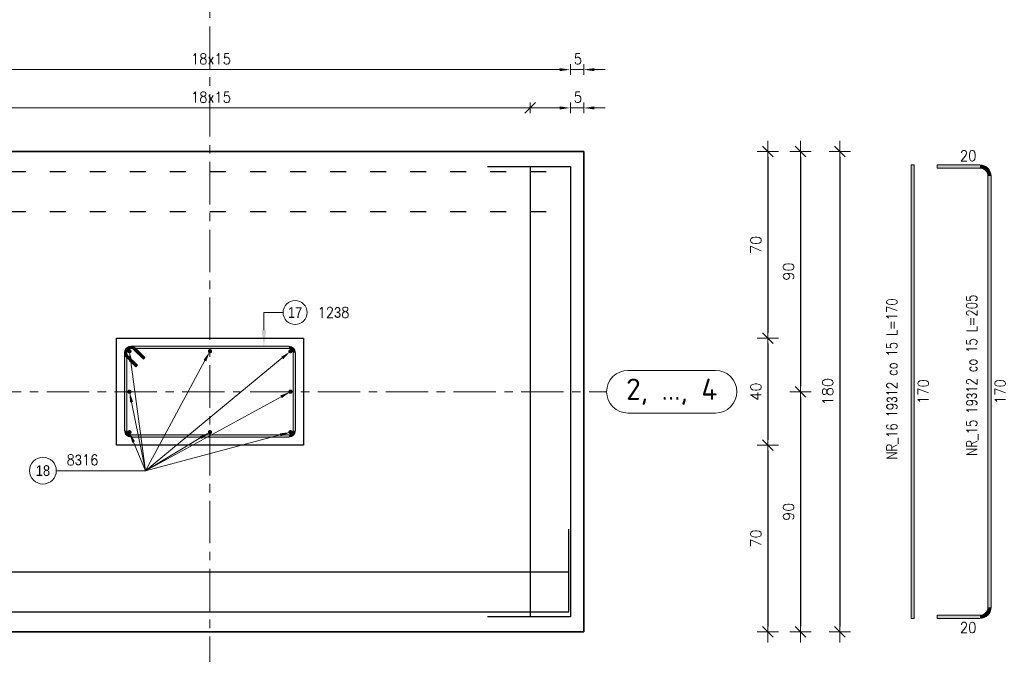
# Model space of a CAD drawing. Extents: x 270429 to 285164, y -113989 to -104075.
# Tile 2 of 14: x 273443 to 277131, y -111961 to -109583. Entities that reach past the tile are written whole.
import ezdxf

# ---------------------------------------------------------------- set-up
doc = ezdxf.new("R2010")
doc.units = 0
doc.header["$LTSCALE"] = 5
doc.header["$MEASUREMENT"] = 0
doc.linetypes.add('ACAD_ISO03W100', pattern=[30, 12, -18])
doc.linetypes.add('CENTER', pattern=[50.800000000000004, 31.75, -6.35, 6.35, -6.35])
for name, color, linetype, lineweight in [('AutoCAD_Structural_Detailing_deskowanie', 2, 'Continuous', 30), ('AutoCAD_Structural_Detailing_kształt pręta', 7, 'Continuous', 13), ('AutoCAD_Structural_Detailing_opis kształtu pręta', 7, 'Continuous', 13), ('AutoCAD_Structural_Detailing_opis rozkładu', 7, 'Continuous', 13), ('AutoCAD_Structural_Detailing_pręt wyrzucony', 7, 'Continuous', 13), ('AutoCAD_Structural_Detailing_pręty punktowe', 7, 'Continuous', 40), ('AutoCAD_Structural_Detailing_rozkład powierzchniowy - pręty - dół', 7, 'Continuous', 30), ('AutoCAD_Structural_Detailing_rozkład powierzchniowy - pręty - góra', 7, 'Continuous', 30), ('AutoCAD_Structural_Detailing_symbole graficzne', 7, 'Continuous', 13), ('PS HATCH', 252, 'Continuous', 9), ('PS_DIM', 4, 'Continuous', 13)]:
    doc.layers.add(name, color=color, linetype=linetype, lineweight=lineweight)
doc.layers.add('AutoCAD_Structural_Detailing_kontur płyty', color=163, linetype='Continuous', plot=False)
doc.styles.add('marta', font='simplex.shx', dxfattribs={"width": 0.8})
doc.styles.add('marta_B', font='isocpeur.ttf')
doc.styles.add('r-gil', font='GIL_____.TTF', dxfattribs={"width": 0.9})
doc.styles.add('r-simplex', font='simplex.shx', dxfattribs={"width": 0.9})
doc.styles.add('styl2M', font='simplex.shx')
doc.dimstyles.new('RBCT DIM 20_M', dxfattribs={"dimtxt": 40, "dimasz": 20, "dimexe": 20, "dimexo": 150, "dimgap": 25, "dimtad": 1, "dimdec": 1, "dimlfac": 0.1, "dimzin": 9, "dimdsep": 46, "dimtxsty": 'styl2M', "dimblk": 'dimznak', "dimcen": 40, "dimse1": 1, "dimse2": 1, "dimclrd": 8, "dimclre": 8, "dimclrt": 4, "dimadec": 0, "dimazin": 0, "dimtfac": 1, "dimtdec": 1, "dimtix": 1, "dimtmove": 2, "dimatfit": 3, "dimldrblk": 'dimznak', "dimfxl": 5, "dimfxlon": 1, "dimarcsym": 0})

# ---------------------------------------------------------------- blocks, each defined once
blk = doc.blocks.new('dimznak')
at = {"color": 0}
for points in [[(0, 2), (0, -2)], [(-2, 0), (2, 0)]]:
    blk.add_lwpolyline(points, dxfattribs=at)
at = {"color": 3}
blk.add_lwpolyline([(1, 1), (-1, -1)], dxfattribs=at)
blk = doc.blocks.new('*D44')
at = {"layer": 'Defpoints', "color": 0, "transparency": 16777216}
for p in [(273805.7151767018, -111177.185312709), (274505.7151767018, -111177.185312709), (274505.7151767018, -112155.8914623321)]:
    blk.add_point(p, dxfattribs=at)
at = {"layer": 'PS_DIM', "color": 8, "lineweight": -2, "transparency": 16777216}
blk.add_line((273825.7151767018, -112155.8914623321), (274485.7151767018, -112155.8914623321), dxfattribs=at)
at = {"layer": 'PS_DIM', "color": 8, "lineweight": -2, "transparency": 16777216, "xscale": 20, "yscale": 20, "zscale": 20, "rotation": 180}
blk.add_blockref('dimznak', (273805.7151767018, -112155.8914623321), dxfattribs=at)
at = {"layer": 'PS_DIM', "color": 8, "lineweight": -2, "transparency": 16777216, "xscale": 20, "yscale": 20, "zscale": 20}
blk.add_blockref('dimznak', (274505.7151767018, -112155.8914623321), dxfattribs=at)
at = {"layer": 'PS_DIM', "color": 4, "transparency": 16777216, "insert": (274155.7151767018, -112110.8914623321), "char_height": 40, "attachment_point": 5, "style": 'styl2M', "bg_fill": 3, "box_fill_scale": 1.25, "bg_fill_color": 256, "bg_fill_true_color": 13158600, "bg_fill_transparency": 0}
blk.add_mtext('70', dxfattribs=at)
blk = doc.blocks.new('*D48')
at = {"layer": 'Defpoints', "color": 0, "transparency": 16777216}
for p in [(276527.9509263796, -110077.185312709), (274505.7151767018, -110777.185312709), (276246.0139214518, -110777.185312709)]:
    blk.add_point(p, dxfattribs=at)
at = {"layer": 'PS_DIM', "color": 8, "lineweight": -2, "transparency": 16777216}
blk.add_line((276246.0139214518, -110097.185312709), (276246.0139214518, -110757.185312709), dxfattribs=at)
at = {"layer": 'PS_DIM', "color": 8, "lineweight": -2, "transparency": 16777216, "xscale": 20, "yscale": 20, "zscale": 20}
for p, rotation in [((276246.0139214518, -110077.185312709), 90), ((276246.0139214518, -110777.185312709), 270)]:
    blk.add_blockref('dimznak', p, dxfattribs=dict(at, rotation=rotation))
at = {"layer": 'PS_DIM', "color": 4, "transparency": 16777216, "insert": (276201.0139214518, -110427.1853127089), "char_height": 40, "attachment_point": 5, "rotation": 90, "style": 'styl2M', "bg_fill": 3, "box_fill_scale": 1.25, "bg_fill_color": 256, "bg_fill_true_color": 13158600, "bg_fill_transparency": 0}
blk.add_mtext('70', dxfattribs=at)
blk = doc.blocks.new('*D49')
at = {"layer": 'Defpoints', "color": 0, "transparency": 16777216}
for p in [(274505.7151767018, -110777.185312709), (274505.7151767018, -111177.185312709), (276246.0139214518, -111177.185312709)]:
    blk.add_point(p, dxfattribs=at)
at = {"layer": 'PS_DIM', "color": 8, "lineweight": -2, "transparency": 16777216}
blk.add_line((276246.0139214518, -110797.185312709), (276246.0139214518, -111157.185312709), dxfattribs=at)
at = {"layer": 'PS_DIM', "color": 8, "lineweight": -2, "transparency": 16777216, "xscale": 20, "yscale": 20, "zscale": 20}
for p, rotation in [((276246.0139214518, -110777.185312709), 90), ((276246.0139214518, -111177.185312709), 270)]:
    blk.add_blockref('dimznak', p, dxfattribs=dict(at, rotation=rotation))
at = {"layer": 'PS_DIM', "color": 4, "transparency": 16777216, "insert": (276201.0139214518, -110977.1853127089), "char_height": 40, "attachment_point": 5, "rotation": 90, "style": 'styl2M', "bg_fill": 3, "box_fill_scale": 1.25, "bg_fill_color": 256, "bg_fill_true_color": 13158600, "bg_fill_transparency": 0}
blk.add_mtext('40', dxfattribs=at)
blk = doc.blocks.new('*D50')
at = {"layer": 'Defpoints', "color": 0, "transparency": 16777216}
for p in [(274505.7151767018, -111177.185312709), (276246.0139214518, -111877.185312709), (276527.9509263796, -111877.185312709)]:
    blk.add_point(p, dxfattribs=at)
at = {"layer": 'PS_DIM', "color": 8, "lineweight": -2, "transparency": 16777216}
blk.add_line((276246.0139214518, -111197.185312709), (276246.0139214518, -111857.185312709), dxfattribs=at)
at = {"layer": 'PS_DIM', "color": 8, "lineweight": -2, "transparency": 16777216, "xscale": 20, "yscale": 20, "zscale": 20}
for p, rotation in [((276246.0139214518, -111177.185312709), 90), ((276246.0139214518, -111877.185312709), 270)]:
    blk.add_blockref('dimznak', p, dxfattribs=dict(at, rotation=rotation))
at = {"layer": 'PS_DIM', "color": 4, "transparency": 16777216, "insert": (276201.0139214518, -111527.1853127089), "char_height": 40, "attachment_point": 5, "rotation": 90, "style": 'styl2M', "bg_fill": 3, "box_fill_scale": 1.25, "bg_fill_color": 256, "bg_fill_true_color": 13158600, "bg_fill_transparency": 0}
blk.add_mtext('70', dxfattribs=at)
blk = doc.blocks.new('*D51')
at = {"layer": 'Defpoints', "color": 0, "transparency": 16777216}
for p in [(276527.9509263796, -110077.185312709), (275555.7151767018, -110977.185312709), (276368.1726671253, -110977.185312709)]:
    blk.add_point(p, dxfattribs=at)
at = {"layer": 'PS_DIM', "color": 8, "lineweight": -2, "transparency": 16777216}
blk.add_line((276368.1726671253, -110097.185312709), (276368.1726671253, -110957.185312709), dxfattribs=at)
at = {"layer": 'PS_DIM', "color": 8, "lineweight": -2, "transparency": 16777216, "xscale": 20, "yscale": 20, "zscale": 20}
for p, rotation in [((276368.1726671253, -110077.185312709), 90), ((276368.1726671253, -110977.185312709), 270)]:
    blk.add_blockref('dimznak', p, dxfattribs=dict(at, rotation=rotation))
at = {"layer": 'PS_DIM', "color": 4, "transparency": 16777216, "insert": (276323.1726671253, -110527.1853127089), "char_height": 40, "attachment_point": 5, "rotation": 90, "style": 'styl2M', "bg_fill": 3, "box_fill_scale": 1.25, "bg_fill_color": 256, "bg_fill_true_color": 13158600, "bg_fill_transparency": 0}
blk.add_mtext('90', dxfattribs=at)
blk = doc.blocks.new('*D52')
at = {"layer": 'Defpoints', "color": 0, "transparency": 16777216}
for p in [(275555.7151767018, -110977.185312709), (276368.1726671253, -111877.185312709), (276527.9509263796, -111877.185312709)]:
    blk.add_point(p, dxfattribs=at)
at = {"layer": 'PS_DIM', "color": 8, "lineweight": -2, "transparency": 16777216}
blk.add_line((276368.1726671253, -110997.185312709), (276368.1726671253, -111857.185312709), dxfattribs=at)
at = {"layer": 'PS_DIM', "color": 8, "lineweight": -2, "transparency": 16777216, "xscale": 20, "yscale": 20, "zscale": 20}
for p, rotation in [((276368.1726671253, -110977.185312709), 90), ((276368.1726671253, -111877.185312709), 270)]:
    blk.add_blockref('dimznak', p, dxfattribs=dict(at, rotation=rotation))
at = {"layer": 'PS_DIM', "color": 4, "transparency": 16777216, "insert": (276323.1726671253, -111427.1853127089), "char_height": 40, "attachment_point": 5, "rotation": 90, "style": 'styl2M', "bg_fill": 3, "box_fill_scale": 1.25, "bg_fill_color": 256, "bg_fill_true_color": 13158600, "bg_fill_transparency": 0}
blk.add_mtext('90', dxfattribs=at)
blk = doc.blocks.new('*D53')
at = {"layer": 'Defpoints', "color": 0, "transparency": 16777216}
for p in [(276527.9509263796, -110077.185312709), (276515.158180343, -111877.185312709), (276527.9509263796, -111877.185312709)]:
    blk.add_point(p, dxfattribs=at)
at = {"layer": 'PS_DIM', "color": 8, "lineweight": -2, "transparency": 16777216}
blk.add_line((276515.158180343, -110097.185312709), (276515.158180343, -111857.185312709), dxfattribs=at)
at = {"layer": 'PS_DIM', "color": 8, "lineweight": -2, "transparency": 16777216, "xscale": 20, "yscale": 20, "zscale": 20}
for p, rotation in [((276515.158180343, -110077.185312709), 90), ((276515.158180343, -111877.185312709), 270)]:
    blk.add_blockref('dimznak', p, dxfattribs=dict(at, rotation=rotation))
at = {"layer": 'PS_DIM', "color": 4, "transparency": 16777216, "insert": (276470.158180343, -110977.1853127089), "char_height": 40, "attachment_point": 5, "rotation": 90, "style": 'styl2M', "bg_fill": 3, "box_fill_scale": 1.25, "bg_fill_color": 256, "bg_fill_true_color": 13158600, "bg_fill_transparency": 0}
blk.add_mtext('180', dxfattribs=at)
blk = doc.blocks.new('*D57')
at = {"layer": 'Defpoints', "color": 0, "transparency": 16777216}
for p in [(273805.7151767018, -111177.185312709), (272755.7151767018, -111877.185312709), (273805.7151767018, -112155.8914623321)]:
    blk.add_point(p, dxfattribs=at)
at = {"layer": 'PS HATCH', "color": 8, "lineweight": -2, "transparency": 16777216}
blk.add_line((272775.7151767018, -112155.8914623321), (273785.7151767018, -112155.8914623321), dxfattribs=at)
at = {"layer": 'PS HATCH', "color": 8, "lineweight": -2, "transparency": 16777216, "xscale": 20, "yscale": 20, "zscale": 20, "rotation": 180}
blk.add_blockref('dimznak', (272755.7151767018, -112155.8914623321), dxfattribs=at)
at = {"layer": 'PS HATCH', "color": 8, "lineweight": -2, "transparency": 16777216, "xscale": 20, "yscale": 20, "zscale": 20}
blk.add_blockref('dimznak', (273805.7151767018, -112155.8914623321), dxfattribs=at)
at = {"layer": 'PS HATCH', "color": 4, "transparency": 16777216, "insert": (273280.7151767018, -112110.8914623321), "char_height": 40, "attachment_point": 5, "style": 'styl2M'}
blk.add_mtext('105', dxfattribs=at)
blk = doc.blocks.new('*D58')
at = {"layer": 'Defpoints', "color": 0, "transparency": 16777216}
for p in [(274505.7151767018, -111177.185312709), (275555.7151767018, -111877.185312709), (275555.7151767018, -112155.8914623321)]:
    blk.add_point(p, dxfattribs=at)
at = {"layer": 'PS HATCH', "color": 8, "lineweight": -2, "transparency": 16777216}
blk.add_line((274525.7151767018, -112155.8914623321), (275535.7151767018, -112155.8914623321), dxfattribs=at)
at = {"layer": 'PS HATCH', "color": 8, "lineweight": -2, "transparency": 16777216, "xscale": 20, "yscale": 20, "zscale": 20, "rotation": 180}
blk.add_blockref('dimznak', (274505.7151767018, -112155.8914623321), dxfattribs=at)
at = {"layer": 'PS HATCH', "color": 8, "lineweight": -2, "transparency": 16777216, "xscale": 20, "yscale": 20, "zscale": 20}
blk.add_blockref('dimznak', (275555.7151767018, -112155.8914623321), dxfattribs=at)
at = {"layer": 'PS HATCH', "color": 4, "transparency": 16777216, "insert": (275030.7151767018, -112110.8914623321), "char_height": 40, "attachment_point": 5, "style": 'styl2M'}
blk.add_mtext('105', dxfattribs=at)

msp = doc.modelspace()

# ---------------------------------------------------------------- hatches: boundary and pattern name
at = {"layer": 'AutoCAD_Structural_Detailing_kształt pręta'}
h = msp.add_hatch(color=161, dxfattribs=at)
edge = h.paths.add_edge_path(flags=0)
edge.add_line((273859.7151767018, -110807.185312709), (273859.7151767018, -110815.185312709))
edge.add_arc((273859.7151767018, -110831.185312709), 15.99999999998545, 90.00000000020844, 224.9999999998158)
edge.add_line((273848.4014682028, -110842.4990212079), (273842.7446139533, -110848.1558754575))
edge.add_arc((273859.7151767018, -110831.185312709), 24.00000000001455, 450, 584.9999999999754, ccw=False)
h = msp.add_hatch(color=161, dxfattribs=at)
edge = h.paths.add_edge_path(flags=0)
edge.add_line((273876.6857394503, -110814.2147499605), (273871.0288852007, -110819.87160421))
edge.add_arc((273859.7151767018, -110831.1853127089), 15.99999999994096, 44.9999999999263, 180.0000000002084)
edge.add_line((273843.7151767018, -110831.185312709), (273835.7151767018, -110831.185312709))
edge.add_arc((273859.7151767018, -110831.185312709), 24.00000000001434, 404.99999999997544, 540.0000000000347, ccw=False)
for points in [[(273843.7151767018, -111123.185312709), (273835.7151767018, -111123.185312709), (273835.7151767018, -110831.185312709), (273843.7151767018, -110831.185312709)], [(273883.7568072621, -110877.8543602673), (273878.0999530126, -110883.5112145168), (273842.7446139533, -110848.1558754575), (273848.4014682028, -110842.499021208)], [(273859.7151767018, -110815.185312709), (273859.7151767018, -110807.185312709), (274451.7151767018, -110807.185312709), (274451.7151767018, -110815.185312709)], [(273871.0288852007, -110819.87160421), (273876.6857394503, -110814.2147499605), (273912.0410785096, -110849.5700890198), (273906.3842242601, -110855.2269432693)], [(274467.7151767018, -110831.185312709), (274475.7151767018, -110831.185312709), (274475.7151767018, -111123.185312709), (274467.7151767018, -111123.185312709)], [(274451.7151767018, -111139.185312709), (274451.7151767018, -111147.185312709), (273859.7151767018, -111147.185312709), (273859.7151767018, -111139.185312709)]]:
    msp.add_hatch(color=161, dxfattribs=at).paths.add_polyline_path(points, flags=0)
h = msp.add_hatch(color=161, dxfattribs=at)
edge = h.paths.add_edge_path(flags=0)
edge.add_line((274475.7151767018, -110831.185312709), (274467.7151767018, -110831.185312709))
edge.add_arc((274451.7151767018, -110831.1853127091), 16, 2.605510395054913e-10, 89.99999999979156)
edge.add_line((274451.7151767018, -110815.1853127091), (274451.7151767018, -110807.1853127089))
edge.add_arc((274451.7151767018, -110831.1853127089), 24, 359.9999999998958, 450, ccw=False)
h = msp.add_hatch(color=161, dxfattribs=at)
edge = h.paths.add_edge_path(flags=0)
edge.add_line((273835.7151767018, -111123.185312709), (273843.7151767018, -111123.185312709))
edge.add_arc((273859.7151767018, -111123.1853127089), 16, -179.9999999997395, -90.00000000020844)
edge.add_line((273859.7151767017, -111139.1853127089), (273859.7151767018, -111147.185312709))
edge.add_arc((273859.7151767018, -111123.185312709), 24, 539.9999999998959, 630, ccw=False)
h = msp.add_hatch(color=161, dxfattribs=at)
edge = h.paths.add_edge_path(flags=0)
edge.add_line((274451.7151767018, -111147.185312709), (274451.7151767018, -111139.185312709))
edge.add_arc((274451.7151767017, -111123.1853127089), 16.00000000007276, -89.99999999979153, -3.126358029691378e-10)
edge.add_line((274467.7151767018, -111123.185312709), (274475.7151767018, -111123.185312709))
edge.add_arc((274451.7151767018, -111123.185312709), 23.99999999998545, 270, 360.0000000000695, ccw=False)
at = {"layer": 'AutoCAD_Structural_Detailing_opis kształtu pręta'}
msp.add_hatch(color=8, dxfattribs=at).paths.add_polyline_path([(274357.8398735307, -110807.185312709), (274366.3926661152, -110747.185312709), (274349.2870809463, -110747.185312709)], flags=0)
at = {"layer": 'AutoCAD_Structural_Detailing_opis rozkładu'}
for points in [[(275505.7151767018, -109770.4669770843), (275465.7151767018, -109764.7651153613), (275465.7151767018, -109776.1688388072)], [(275555.7151767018, -109770.4669770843), (275595.7151767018, -109776.1688388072), (275595.7151767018, -109764.7651153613)], [(275505.7151767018, -109913.9507221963), (275465.7151767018, -109908.2488604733), (275465.7151767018, -109919.6525839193)], [(275555.7151767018, -109913.9507221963), (275595.7151767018, -109919.6525839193), (275595.7151767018, -109908.2488604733)], [(273854.0583224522, -110825.5284584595), (273853.6850871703, -110865.9310811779), (273864.9890719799, -110864.4261440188)], [(274155.7151767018, -110825.5284584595), (274131.6729819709, -110858.0012793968), (274141.7039851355, -110863.4256580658)], [(274457.3720309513, -110825.5284584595), (274422.8669611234, -110846.5501468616), (274430.1150737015, -110855.3541103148)], [(273854.0583224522, -110977.185312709), (273856.3642015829, -111017.5238073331), (273867.5435596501, -111015.2728382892)], [(274457.3720309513, -110977.185312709), (274419.5138590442, -110991.3016170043), (274424.9660533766, -111001.317528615)], [(274155.7151767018, -111128.8421669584), (274118.4381507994, -111144.4285253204), (274124.2779541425, -111154.2235038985)], [(274457.3720309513, -111128.8421669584), (274417.2479549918, -111133.5929306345), (274420.173522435, -111144.6149977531)]]:
    msp.add_hatch(color=8, dxfattribs=at).paths.add_polyline_path(points, flags=0)
at = {"layer": 'AutoCAD_Structural_Detailing_pręt wyrzucony'}
for points in [[(276782.005783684, -110127.185312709), (276794.005783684, -110127.185312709), (276794.005783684, -111827.185312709), (276782.005783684, -111827.185312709)], [(276879.9471711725, -110139.185312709), (276879.9471711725, -110127.185312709), (277039.9471711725, -110127.185312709), (277039.9471711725, -110139.185312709)], [(277069.9471711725, -110169.185312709), (277081.9471711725, -110169.185312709), (277081.9471711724, -111785.185312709), (277069.9471711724, -111785.185312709)], [(277039.9471711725, -111815.1853127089), (277039.9471711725, -111827.1853127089), (276879.9471711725, -111827.1853127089), (276879.9471711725, -111815.1853127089)]]:
    msp.add_hatch(color=6, dxfattribs=at).paths.add_polyline_path(points, flags=0)
h = msp.add_hatch(color=6, dxfattribs=at)
edge = h.paths.add_edge_path(flags=0)
edge.add_line((277081.9471711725, -110169.185312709), (277069.9471711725, -110169.185312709))
edge.add_arc((277039.9471711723, -110169.185312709), 30.00000000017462, 1.111684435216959e-10, 89.9999999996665)
edge.add_line((277039.9471711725, -110139.1853127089), (277039.9471711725, -110127.185312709))
edge.add_arc((277039.9471711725, -110169.185312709), 42, 360, 450, ccw=False)
h = msp.add_hatch(color=6, dxfattribs=at)
edge = h.paths.add_edge_path(flags=0)
edge.add_line((277039.9471711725, -111827.1853127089), (277039.9471711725, -111815.1853127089))
edge.add_arc((277039.9471711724, -111785.1853127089), 30.00000000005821, -89.99999999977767, -2.223334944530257e-10)
edge.add_line((277069.9471711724, -111785.185312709), (277081.9471711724, -111785.185312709))
edge.add_arc((277039.9471711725, -111785.185312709), 41.99999999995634, 270, 359.99999999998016, ccw=False)
at = {"layer": 'AutoCAD_Structural_Detailing_pręty punktowe'}
h = msp.add_hatch(color=1, dxfattribs=at)
edge = h.paths.add_edge_path(flags=0)
edge.add_arc((273854.0583224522, -110825.5284584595), 8, 0, 360)
h = msp.add_hatch(color=1, dxfattribs=at)
edge = h.paths.add_edge_path(flags=0)
edge.add_arc((274155.7151767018, -110825.5284584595), 8, 0, 360)
h = msp.add_hatch(color=1, dxfattribs=at)
edge = h.paths.add_edge_path(flags=0)
edge.add_arc((274457.3720309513, -110825.5284584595), 8, 0, 360)
h = msp.add_hatch(color=1, dxfattribs=at)
edge = h.paths.add_edge_path(flags=0)
edge.add_arc((273854.0583224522, -110977.185312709), 8, 0, 360)
h = msp.add_hatch(color=1, dxfattribs=at)
edge = h.paths.add_edge_path(flags=0)
edge.add_arc((274457.3720309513, -110977.185312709), 8, 0, 360)
h = msp.add_hatch(color=1, dxfattribs=at)
edge = h.paths.add_edge_path(flags=0)
edge.add_arc((273854.0583224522, -111128.8421669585), 8, 0, 360)
h = msp.add_hatch(color=1, dxfattribs=at)
edge = h.paths.add_edge_path(flags=0)
edge.add_arc((274155.7151767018, -111128.8421669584), 8, 0, 360)
h = msp.add_hatch(color=1, dxfattribs=at)
edge = h.paths.add_edge_path(flags=0)
edge.add_arc((274457.3720309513, -111128.8421669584), 8, 0, 360)

# ---------------------------------------------------------------- linework, layer by layer
at = {"layer": 'AutoCAD_Structural_Detailing_deskowanie'}
for points in [[(275555.7151767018, -111877.185312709), (275555.7151767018, -110077.185312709), (272755.7151767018, -110077.185312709), (272755.7151767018, -111877.185312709)], [(274505.7151767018, -110777.185312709), (274505.7151767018, -111177.185312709), (273805.7151767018, -111177.185312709), (273805.7151767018, -110777.185312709)]]:
    msp.add_lwpolyline(points, close=True, dxfattribs=at)
at = {"layer": 'AutoCAD_Structural_Detailing_kształt pręta', "color": 161}
for p, q in [((273835.7151767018, -111123.185312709), (273835.7151767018, -110831.185312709)), ((273843.7151767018, -111123.185312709), (273843.7151767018, -110831.185312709)), ((273883.7568072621, -110877.8543602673), (273848.4014682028, -110842.499021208)), ((273859.7151767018, -110807.185312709), (274451.7151767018, -110807.185312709)), ((273859.7151767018, -110815.185312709), (274451.7151767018, -110815.185312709)), ((273871.0288852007, -110819.87160421), (273906.3842242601, -110855.2269432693)), ((273876.6857394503, -110814.2147499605), (273912.0410785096, -110849.5700890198)), ((274467.7151767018, -110831.185312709), (274467.7151767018, -111123.185312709)), ((274475.7151767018, -110831.185312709), (274475.7151767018, -111123.185312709)), ((273878.0999530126, -110883.5112145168), (273842.7446139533, -110848.1558754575)), ((273878.0999530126, -110883.5112145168), (273883.7568072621, -110877.8543602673)), ((273912.0410785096, -110849.5700890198), (273906.3842242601, -110855.2269432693)), ((274451.7151767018, -111139.185312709), (273859.7151767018, -111139.185312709)), ((274451.7151767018, -111147.185312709), (273859.7151767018, -111147.185312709))]:
    msp.add_line(p, q, dxfattribs=at)
for centre, radius, start, end in [((273859.7151767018, -110831.185312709), 24.00000000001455, 90, 224.9999999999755), ((273859.7151767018, -110831.185312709), 24.00000000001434, 44.99999999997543, 180.0000000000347), ((273859.7151767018, -110831.185312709), 15.99999999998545, 90.00000000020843, 224.9999999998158), ((273859.7151767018, -110831.1853127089), 15.99999999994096, 44.9999999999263, 180.0000000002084), ((274451.7151767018, -110831.1853127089), 24, 359.9999999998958, 90), ((274451.7151767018, -110831.1853127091), 16, 2.605510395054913e-10, 89.99999999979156), ((273859.7151767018, -111123.185312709), 24, 179.9999999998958, 270), ((273859.7151767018, -111123.1853127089), 16, 180.0000000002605, 269.9999999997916), ((274451.7151767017, -111123.1853127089), 16.00000000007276, 270.0000000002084, 359.9999999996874), ((274451.7151767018, -111123.185312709), 23.99999999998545, 270, 6.951420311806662e-11)]:
    msp.add_arc(centre, radius, start, end, dxfattribs=at)
at = {"layer": 'AutoCAD_Structural_Detailing_opis kształtu pręta', "color": 8}
for q in [(274357.8398735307, -110747.185312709), (274429.6033962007, -110680.5199184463)]:
    msp.add_line((274357.8398735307, -110680.5199185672), q, dxfattribs=at)
at = {"layer": 'AutoCAD_Structural_Detailing_opis rozkładu', "color": 8}
for p, q in [((273555.7151767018, -109770.4669770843), (273405.7151767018, -109770.4669770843)), ((273705.7151767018, -109770.4669770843), (273555.7151767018, -109770.4669770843)), ((273855.7151767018, -109770.4669770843), (273705.7151767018, -109770.4669770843)), ((274005.7151767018, -109770.4669770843), (273855.7151767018, -109770.4669770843)), ((274080.7151767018, -109770.4669770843), (274005.7151767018, -109770.4669770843)), ((274080.7151767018, -109770.4669770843), (274155.7151767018, -109770.4669770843)), ((274155.7151767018, -109770.4669770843), (274305.7151767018, -109770.4669770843)), ((274305.7151767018, -109770.4669770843), (274455.7151767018, -109770.4669770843)), ((274455.7151767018, -109770.4669770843), (274605.7151767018, -109770.4669770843)), ((274605.7151767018, -109770.4669770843), (274755.7151767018, -109770.4669770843)), ((274755.7151767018, -109770.4669770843), (274905.7151767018, -109770.4669770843)), ((274905.7151767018, -109770.4669770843), (275055.7151767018, -109770.4669770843)), ((275055.7151767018, -109770.4669770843), (275205.7151767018, -109770.4669770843)), ((275205.7151767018, -109770.4669770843), (275355.7151767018, -109770.4669770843)), ((275355.7151767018, -109770.4669770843), (275465.7151767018, -109770.4669770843)), ((275505.7151767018, -109750.4669770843), (275505.7151767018, -109790.4669770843)), ((275505.7151767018, -109770.4669770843), (275555.7151767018, -109770.4669770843)), ((275555.7151767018, -109750.4669770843), (275555.7151767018, -109790.4669770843)), ((275635.7151767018, -109770.4669770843), (275595.7151767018, -109770.4669770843)), ((273555.7151767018, -109913.9507221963), (273405.7151767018, -109913.9507221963)), ((273705.7151767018, -109913.9507221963), (273555.7151767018, -109913.9507221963)), ((273855.7151767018, -109913.9507221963), (273705.7151767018, -109913.9507221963)), ((274005.7151767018, -109913.9507221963), (273855.7151767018, -109913.9507221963)), ((274080.7151767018, -109913.9507221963), (274005.7151767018, -109913.9507221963)), ((274080.7151767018, -109913.9507221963), (274155.7151767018, -109913.9507221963)), ((274155.7151767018, -109913.9507221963), (274305.7151767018, -109913.9507221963)), ((274305.7151767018, -109913.9507221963), (274455.7151767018, -109913.9507221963)), ((274455.7151767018, -109913.9507221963), (274605.7151767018, -109913.9507221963)), ((274605.7151767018, -109913.9507221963), (274755.7151767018, -109913.9507221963)), ((274755.7151767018, -109913.9507221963), (274905.7151767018, -109913.9507221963)), ((274905.7151767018, -109913.9507221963), (275055.7151767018, -109913.9507221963)), ((275055.7151767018, -109913.9507221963), (275205.7151767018, -109913.9507221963)), ((275205.7151767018, -109913.9507221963), (275355.7151767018, -109913.9507221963)), ((275355.7151767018, -109893.9507221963), (275355.7151767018, -109933.9507221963)), ((275355.7151767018, -109913.9507221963), (275465.7151767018, -109913.9507221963)), ((275505.7151767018, -109893.9507221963), (275505.7151767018, -109933.9507221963)), ((275505.7151767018, -109913.9507221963), (275555.7151767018, -109913.9507221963)), ((275555.7151767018, -109893.9507221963), (275555.7151767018, -109933.9507221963)), ((275635.7151767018, -109913.9507221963), (275595.7151767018, -109913.9507221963))]:
    msp.add_line(p, q, dxfattribs=at)
at = {"layer": 'AutoCAD_Structural_Detailing_opis rozkładu', "color": 8, "lineweight": -2}
msp.add_line((275335.7151767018, -109933.9507221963), (275375.7151767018, -109893.9507221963), dxfattribs=at)
at = {"layer": 'AutoCAD_Structural_Detailing_opis rozkładu', "color": 8, "lineweight": 18}
msp.add_circle((273529.9968852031, -111273.1605126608), 50, dxfattribs=at)
at = {"layer": 'AutoCAD_Structural_Detailing_pręt wyrzucony', "color": 6}
for p, q in [((276782.005783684, -110127.185312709), (276782.005783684, -111827.185312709)), ((276794.005783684, -110127.185312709), (276782.005783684, -110127.185312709)), ((276794.005783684, -110127.185312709), (276794.005783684, -111827.185312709)), ((276879.9471711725, -110127.185312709), (277039.9471711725, -110127.185312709)), ((276879.9471711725, -110127.185312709), (276879.9471711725, -110139.185312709)), ((276879.9471711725, -110139.185312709), (277039.9471711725, -110139.185312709)), ((277069.9471711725, -110169.185312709), (277069.9471711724, -111785.185312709)), ((277081.9471711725, -110169.185312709), (277081.9471711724, -111785.185312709)), ((276794.005783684, -111827.185312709), (276782.005783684, -111827.185312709)), ((277039.9471711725, -111815.1853127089), (276879.9471711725, -111815.1853127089)), ((276879.9471711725, -111827.1853127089), (276879.9471711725, -111815.1853127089)), ((277039.9471711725, -111827.1853127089), (276879.9471711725, -111827.1853127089))]:
    msp.add_line(p, q, dxfattribs=at)
for centre, radius, start, end in [((277039.9471711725, -110169.185312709), 42, 0, 90), ((277039.9471711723, -110169.185312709), 30.00000000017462, 1.111684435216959e-10, 89.9999999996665), ((277039.9471711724, -111785.1853127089), 30.00000000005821, 270.0000000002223, 359.9999999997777), ((277039.9471711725, -111785.185312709), 41.99999999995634, 270, 359.9999999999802)]:
    msp.add_arc(centre, radius, start, end, dxfattribs=at)

# ---------------------------------------------------------------- texts
at = {"layer": 'AutoCAD_Structural_Detailing_opis rozkładu', "color": 3, "char_height": 40}
for s, insert, attachment_point, style in [('18x15', (274084.5723195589, -109750.4669770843), 7, 'r-simplex'), ('5', (275518.7151767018, -109750.4669770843), 7, 'r-simplex'), ('18x15', (274084.572319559, -109893.9507221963), 7, 'r-simplex'), ('5', (275518.7151767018, -109893.9507221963), 7, 'r-simplex'), ('18', (273529.9968852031, -111273.1605126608), 5, 'r-gil'), ('8\\Fdiam;3\\Fsimplex.shx;16 ', (273677.9968852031, -111233.1605126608), 5, 'r-simplex')]:
    msp.add_mtext(s, dxfattribs=dict(at, insert=insert, attachment_point=attachment_point, style=style))
at = {"layer": 'AutoCAD_Structural_Detailing_pręt wyrzucony', "color": 4, "char_height": 40, "attachment_point": 5, "style": 'r-simplex'}
for insert in [(276995.9471711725, -110093.185312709), (276995.9471711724, -111861.1853127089)]:
    msp.add_mtext('20', dxfattribs=dict(at, insert=insert))
at = {"layer": 'AutoCAD_Structural_Detailing_pręt wyrzucony', "color": 3, "char_height": 40, "attachment_point": 5, "rotation": 90, "style": 'marta'}
for s, insert in [('NR_16 19\\Fdiam;3\\Fsimplex.shx;12 co 15 L=170 ', (276712.4331859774, -110929.5236895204)), ('NR_15 19\\Fdiam;3\\Fsimplex.shx;12 co 15 L=205 ', (277011.2509290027, -110915.6062108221))]:
    msp.add_mtext(s, dxfattribs=dict(at, insert=insert))
at = {"layer": 'AutoCAD_Structural_Detailing_pręt wyrzucony', "color": 4, "char_height": 40, "attachment_point": 5, "style": 'r-simplex'}
for insert, rotation in [((276828.005783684, -110977.185312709), 90), ((277115.9471711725, -110977.185312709), 89.99999999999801)]:
    msp.add_mtext('170', dxfattribs=dict(at, insert=insert, rotation=rotation))

# ---------------------------------------------------------------- next in the draw order: dimensions: what is measured, and where the dimension line sits
at = {"layer": 'PS_DIM'}
dim = msp.add_linear_dim(base=(276246.0139214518, -110777.185312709), p1=(276527.9509263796, -110077.185312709), p2=(274505.7151767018, -110777.185312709), angle=90, dimstyle='RBCT DIM 20_M', override={"dimtfill": 1}, dxfattribs=at)
dim.commit()
dim.dimension.update_dxf_attribs({"geometry": '*D48', "text_midpoint": (276201.0139214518, -110427.1853127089)})
dim = msp.add_linear_dim(base=(274505.7151767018, -112155.8914623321), p1=(273805.7151767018, -111177.185312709), p2=(274505.7151767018, -111177.185312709), dimstyle='RBCT DIM 20_M', override={"dimtfill": 1}, dxfattribs=at)
dim.commit()
dim.dimension.update_dxf_attribs({"geometry": '*D44', "text_midpoint": (274155.7151767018, -112110.8914623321)})

# ---------------------------------------------------------------- next in the draw order: hatches: boundary and pattern name
at = {"layer": 'AutoCAD_Structural_Detailing_opis rozkładu'}
msp.add_hatch(color=8, dxfattribs=at).paths.add_polyline_path([(273854.0583224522, -111128.8421669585), (273864.0552406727, -111167.9902557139), (273874.5956490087, -111163.6377046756)], flags=0)

# ---------------------------------------------------------------- next in the draw order: linework, layer by layer
at = {"layer": 'AutoCAD_Structural_Detailing_opis rozkładu', "color": 8}
for q in [(273859.3370795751, -110865.1786125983), (274426.4910174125, -110850.9521285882), (274136.6884835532, -110860.7134687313), (273861.9538806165, -111016.3983228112), (274422.2399562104, -110996.3095728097), (273869.3254448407, -111165.8139801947), (274418.7107387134, -111139.1039641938), (274121.358052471, -111149.3260146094), (273579.9968852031, -111273.1605126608)]:
    msp.add_line((273913.6530692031, -111273.1605126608), q, dxfattribs=at)
at = {"layer": 'AutoCAD_Structural_Detailing_rozkład powierzchniowy - pręty - dół', "color": 31}
for p, q in [((275195.7151767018, -110133.185312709), (275355.7151767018, -110133.185312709)), ((275345.7151767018, -110133.185312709), (275505.7151767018, -110133.185312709))]:
    msp.add_line(p, q, dxfattribs=at)
at = {"layer": 'AutoCAD_Structural_Detailing_rozkład powierzchniowy - pręty - góra', "color": 31, "linetype": 'ACAD_ISO03W100'}
for p, q in [((272805.7151767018, -110152.185312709), (275505.7151767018, -110152.185312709)), ((272805.7151767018, -110302.185312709), (275505.7151767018, -110302.185312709))]:
    msp.add_line(p, q, dxfattribs=at)
at = {"layer": 'AutoCAD_Structural_Detailing_symbole graficzne', "color": 5, "linetype": 'CENTER'}
msp.add_line((274155.7151767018, -112561.1939942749), (274155.7151767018, -106841.3002212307), dxfattribs=at)

# ---------------------------------------------------------------- next in the draw order: texts
at = {"layer": 'AutoCAD_Structural_Detailing_opis kształtu pręta', "color": 3, "char_height": 40, "attachment_point": 5}
for s, insert, style in [('17', (274474.6033962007, -110680.5199183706), 'r-gil'), ('12\\Fdiam;3\\Fsimplex.shx;8  ', (274618.4605390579, -110680.5199183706), 'r-simplex')]:
    msp.add_mtext(s, dxfattribs=dict(at, insert=insert, style=style))

# ---------------------------------------------------------------- next in the draw order: dimensions: what is measured, and where the dimension line sits
at = {"layer": 'PS HATCH'}
dim = msp.add_linear_dim(base=(273805.7151767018, -112155.8914623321), p1=(272755.7151767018, -111877.185312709), p2=(273805.7151767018, -111177.185312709), dimstyle='RBCT DIM 20_M', dxfattribs=at)
dim.commit()
dim.dimension.update_dxf_attribs({"geometry": '*D57', "text_midpoint": (273280.7151767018, -112110.8914623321)})
at = {"layer": 'PS_DIM'}
dim = msp.add_linear_dim(base=(276246.0139214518, -111177.185312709), p1=(274505.7151767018, -110777.185312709), p2=(274505.7151767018, -111177.185312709), angle=90, dimstyle='RBCT DIM 20_M', override={"dimtfill": 1}, dxfattribs=at)
dim.commit()
dim.dimension.update_dxf_attribs({"geometry": '*D49', "text_midpoint": (276201.0139214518, -110977.1853127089)})

# ---------------------------------------------------------------- next in the draw order: linework, layer by layer
at = {"layer": 'AutoCAD_Structural_Detailing_opis kształtu pręta', "color": 8, "lineweight": 18}
msp.add_circle((274474.6033962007, -110680.5199183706), 45, dxfattribs=at)

# ---------------------------------------------------------------- next in the draw order: dimensions: what is measured, and where the dimension line sits
at = {"layer": 'PS_DIM'}
for base, p1, p2, picture, middle in [((276368.1726671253, -110977.185312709), (276527.9509263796, -110077.185312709), (275555.7151767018, -110977.185312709), '*D51', (276323.1726671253, -110527.1853127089)), ((276246.0139214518, -111877.185312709), (274505.7151767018, -111177.185312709), (276527.9509263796, -111877.185312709), '*D50', (276201.0139214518, -111527.1853127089))]:
    dim = msp.add_linear_dim(base=base, p1=p1, p2=p2, angle=90, dimstyle='RBCT DIM 20_M', override={"dimtfill": 1}, dxfattribs=at)
    dim.commit()
    dim.dimension.update_dxf_attribs({"geometry": picture, "text_midpoint": middle})

# ---------------------------------------------------------------- next in the draw order: linework, layer by layer
at = {"layer": 'AutoCAD_Structural_Detailing_kontur płyty', "color": 0}
msp.add_line((272755.7151767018, -110077.185312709), (275555.7151767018, -110077.185312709), dxfattribs=at)
msp.add_line((272755.7151767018, -110077.185312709), (275555.7151767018, -110077.185312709), dxfattribs=at)
at = {"layer": 'AutoCAD_Structural_Detailing_rozkład powierzchniowy - pręty - dół', "color": 31}
for p, q in [((275355.7151767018, -110133.185312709), (275355.7151767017, -111821.1853127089)), ((275505.7151767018, -110133.185312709), (275505.7151767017, -111821.1853127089)), ((275499.7151767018, -111652.1853127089), (275499.7151767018, -111492.1853127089)), ((272811.7151767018, -111652.1853127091), (275499.7151767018, -111652.1853127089)), ((275499.7151767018, -111802.1853127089), (275499.7151767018, -111642.1853127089)), ((272811.7151767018, -111802.1853127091), (275499.7151767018, -111802.1853127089)), ((275355.7151767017, -111821.1853127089), (275195.7151767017, -111821.1853127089)), ((275505.7151767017, -111821.1853127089), (275345.7151767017, -111821.1853127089))]:
    msp.add_line(p, q, dxfattribs=at)
at = {"layer": 'AutoCAD_Structural_Detailing_symbole graficzne', "color": 1, "linetype": 'Continuous', "lineweight": 18}
msp.add_line((275721.6652539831, -110897.185312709), (276049.6652539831, -110897.185312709), dxfattribs=at)

# ---------------------------------------------------------------- next in the draw order: dimensions: what is measured, and where the dimension line sits
at = {"layer": 'PS_DIM'}
dim = msp.add_linear_dim(base=(276368.1726671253, -111877.185312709), p1=(275555.7151767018, -110977.185312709), p2=(276527.9509263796, -111877.185312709), angle=90, dimstyle='RBCT DIM 20_M', override={"dimtfill": 1}, dxfattribs=at)
dim.commit()
dim.dimension.update_dxf_attribs({"geometry": '*D52', "text_midpoint": (276323.1726671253, -111427.1853127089)})

# ---------------------------------------------------------------- next in the draw order: linework, layer by layer
at = {"layer": 'AutoCAD_Structural_Detailing_kontur płyty', "color": 0}
for p, q in [((275555.7151767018, -110077.185312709), (275555.7151767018, -111877.185312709)), ((275555.7151767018, -110077.185312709), (275555.7151767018, -111877.185312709)), ((275555.7151767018, -111877.185312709), (272755.7151767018, -111877.185312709)), ((275555.7151767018, -111877.185312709), (272755.7151767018, -111877.185312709))]:
    msp.add_line(p, q, dxfattribs=at)
at = {"layer": 'AutoCAD_Structural_Detailing_symbole graficzne', "color": 5, "linetype": 'CENTER'}
msp.add_line((272527.9672801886, -110977.185312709), (275641.6652539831, -110977.185312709), dxfattribs=at)
at = {"layer": 'AutoCAD_Structural_Detailing_symbole graficzne', "color": 1, "linetype": 'Continuous', "lineweight": 18}
msp.add_line((275721.6652539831, -111057.185312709), (276049.6652539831, -111057.185312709), dxfattribs=at)
for centre, start, end in [((275721.6652539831, -110977.185312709), 90, 270), ((276049.6652539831, -110977.185312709), 270, 90)]:
    msp.add_arc(centre, 80, start, end, dxfattribs=at)

# ---------------------------------------------------------------- next in the draw order: texts
at = {"layer": 'AutoCAD_Structural_Detailing_symbole graficzne', "color": 2, "insert": (275885.6652539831, -110977.185312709), "char_height": 80, "attachment_point": 5, "style": 'marta_B'}
msp.add_mtext('2, ..., 4', dxfattribs=at)

# ---------------------------------------------------------------- next in the draw order: dimensions: what is measured, and where the dimension line sits
at = {"layer": 'PS HATCH'}
dim = msp.add_linear_dim(base=(275555.7151767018, -112155.8914623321), p1=(274505.7151767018, -111177.185312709), p2=(275555.7151767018, -111877.185312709), dimstyle='RBCT DIM 20_M', dxfattribs=at)
dim.commit()
dim.dimension.update_dxf_attribs({"geometry": '*D58', "text_midpoint": (275030.7151767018, -112110.8914623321)})
at = {"layer": 'PS_DIM'}
dim = msp.add_linear_dim(base=(276515.158180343, -111877.185312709), p1=(276527.9509263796, -110077.185312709), p2=(276527.9509263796, -111877.185312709), angle=90, dimstyle='RBCT DIM 20_M', override={"dimtfill": 1}, dxfattribs=at)
dim.commit()
dim.dimension.update_dxf_attribs({"geometry": '*D53', "text_midpoint": (276470.158180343, -110977.1853127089)})

doc.saveas('drawing.dxf')
